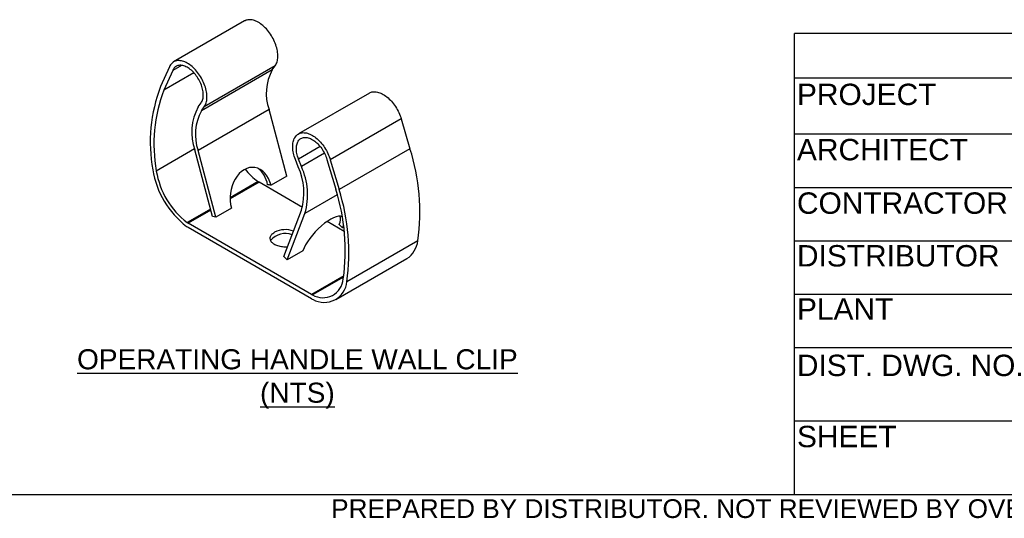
# Model space of a CAD drawing. Extents: x 0 to 17, y 0 to 11.
# Tile 27 of 81: x 9.5 to 14.1, y 0.1 to 2.5. Entities that reach past the tile are written whole.
import ezdxf
from ezdxf.enums import TextEntityAlignment as Align

# ---------------------------------------------------------------- set-up
doc = ezdxf.new("R2010")
doc.units = 0
doc.header["$LTSCALE"] = 0.5
doc.header["$MEASUREMENT"] = 0
doc.layers.get('0').update_dxf_attribs({"linetype": 'CONTINUOUS'})
doc.layers.add('NOTES', color=2, linetype='CONTINUOUS')
doc.layers.add('TITLEBLOCK', color=7, linetype='CONTINUOUS')
doc.styles.add('Arial', font='arial.ttf', dxfattribs={"height": 0.09375})

msp = doc.modelspace()

# ---------------------------------------------------------------- linework, layer by layer
at = {"color": 7, "linetype": 'Continuous', "lineweight": 25}
for p, q in [((10.52422, 2.46529), (10.19276, 2.27395)), ((10.2292, 2.25779), (10.18853, 2.23431)), ((10.66734, 2.25544), (10.33588, 2.06409)), ((10.65373, 2.23627), (10.66734, 2.25544)), ((10.17281, 2.25078), (10.13186, 2.15838)), ((10.18853, 2.23431), (10.14757, 2.14191)), ((10.28766, 2.22278), (10.14757, 2.14191)), ((10.65373, 2.23627), (10.32227, 2.04492)), ((11.10758, 2.12852), (10.77612, 1.93718)), ((10.3076, 2.06324), (10.32121, 2.08241)), ((10.63857, 2.0517), (10.30711, 1.86035)), ((10.32227, 2.04492), (10.33588, 2.06409)), ((10.72119, 1.73935), (10.63857, 2.0517)), ((11.25631, 2.00799), (10.92485, 1.81664)), ((11.25631, 2.00799), (11.29726, 1.86829)), ((10.29013, 1.86684), (10.11186, 1.76393)), ((10.37377, 1.55058), (10.29115, 1.86293)), ((10.38973, 1.54801), (10.30711, 1.86035)), ((10.87777, 1.87809), (10.77645, 1.81961)), ((10.89777, 1.8469), (10.79006, 1.78472)), ((11.29726, 1.86829), (10.96581, 1.67695)), ((10.77539, 1.78334), (10.76178, 1.81822)), ((10.79006, 1.78472), (10.77645, 1.81961)), ((10.90914, 1.81832), (10.95009, 1.67862)), ((10.92485, 1.81664), (10.96581, 1.67695)), ((10.58707, 1.71425), (10.45683, 1.63906)), ((10.59181, 1.71116), (10.45683, 1.63324)), ((10.79478, 1.59399), (10.59181, 1.71116)), ((10.72119, 1.73935), (10.64827, 1.69726)), ((10.95744, 1.65253), (10.80652, 1.56541)), ((10.36447, 1.58574), (10.25562, 1.52291)), ((10.3658, 1.58069), (10.26035, 1.51981)), ((10.46265, 1.5901), (10.38973, 1.54801)), ((10.70793, 1.36431), (10.79055, 1.58127)), ((10.7239, 1.34845), (10.80652, 1.56541)), ((10.83731, 1.18674), (10.26035, 1.51981)), ((10.38973, 1.54801), (10.37377, 1.55058)), ((10.99034, 1.48109), (10.90973, 1.52762)), ((10.83731, 1.16714), (10.26035, 1.50021)), ((10.98797, 1.5009), (10.98225, 1.4976)), ((11.33395, 1.4376), (11.0025, 1.24626)), ((10.797, 1.39065), (10.7239, 1.34845)), ((10.70793, 1.36431), (10.7239, 1.34845)), ((10.95115, 1.16287), (11.2826, 1.35422)), ((10.98814, 1.27381), (10.83731, 1.18674)), ((10.98727, 1.2682), (10.84205, 1.18437))]:
    msp.add_line(p, q, dxfattribs=at)
at = {"color": 7, "linetype": 'Continuous'}
msp.add_line((16.75, 0.25), (0.25, 0.25), dxfattribs=at)
at = {"color": 7, "linetype": 'Continuous', "lineweight": 25, "flags": 128}
for points in [[(10.66734, 2.25544), (10.67002, 2.25962), (10.67239, 2.26416), (10.67444, 2.26904), (10.67616, 2.27424), (10.67754, 2.27976), (10.67858, 2.28555), (10.67928, 2.29161), (10.67963, 2.2979), (10.67964, 2.30441), (10.67929, 2.31111), (10.6786, 2.31797), (10.67756, 2.32497), (10.67618, 2.33208), (10.67446, 2.33927), (10.67242, 2.34651), (10.67005, 2.35379), (10.66738, 2.36106), (10.6644, 2.36831), (10.66113, 2.3755), (10.65758, 2.38261), (10.65377, 2.3896), (10.64971, 2.39646), (10.64541, 2.40316), (10.6409, 2.40966), (10.63619, 2.41596), (10.63129, 2.42201), (10.62623, 2.4278), (10.62103, 2.43331), (10.6157, 2.43851), (10.61027, 2.44339), (10.60475, 2.44793), (10.59918, 2.4521), (10.59356, 2.4559), (10.58792, 2.45931), (10.58229, 2.46231), (10.57668, 2.46489), (10.57112, 2.46705), (10.56562, 2.46878), (10.56021, 2.47007), (10.55491, 2.4709), (10.54974, 2.47129), (10.54472, 2.47123), (10.53987, 2.47072), (10.5352, 2.46977), (10.53074, 2.46836), (10.5265, 2.46652), (10.52422, 2.46529)], [(10.33588, 2.06409), (10.33856, 2.06827), (10.34093, 2.07281), (10.34298, 2.07769), (10.3447, 2.0829), (10.34608, 2.08841), (10.34713, 2.09421), (10.34783, 2.10026), (10.34818, 2.10656), (10.34818, 2.11306), (10.34783, 2.11976), (10.34714, 2.12662), (10.3461, 2.13362), (10.34472, 2.14073), (10.34301, 2.14792), (10.34096, 2.15517), (10.3386, 2.16244), (10.33592, 2.16972), (10.33294, 2.17696), (10.32967, 2.18415), (10.32612, 2.19126), (10.32231, 2.19826), (10.31825, 2.20512), (10.31396, 2.21181), (10.30944, 2.21832), (10.30473, 2.22461), (10.29983, 2.23067), (10.29477, 2.23646), (10.28957, 2.24197), (10.28424, 2.24717), (10.27881, 2.25205), (10.2733, 2.25658), (10.26772, 2.26076), (10.2621, 2.26456), (10.25647, 2.26796), (10.25083, 2.27096), (10.24523, 2.27355), (10.23966, 2.27571), (10.23417, 2.27743), (10.22876, 2.27872), (10.22346, 2.27956), (10.21829, 2.27995), (10.21327, 2.27989), (10.20841, 2.27938), (10.20375, 2.27842), (10.19928, 2.27702), (10.19504, 2.27518), (10.19104, 2.2729), (10.18729, 2.2702), (10.18381, 2.26709), (10.18061, 2.26358), (10.17771, 2.25968), (10.1751, 2.25541), (10.17281, 2.25078)], [(10.32121, 2.08241), (10.32361, 2.08618), (10.32569, 2.09031), (10.32745, 2.09477), (10.32889, 2.09955), (10.32999, 2.10463), (10.33075, 2.10997), (10.33117, 2.11556), (10.33124, 2.12137), (10.33096, 2.12736), (10.33034, 2.13353), (10.32938, 2.13982), (10.32808, 2.14623), (10.32645, 2.1527), (10.32449, 2.15923), (10.32223, 2.16577), (10.31965, 2.17229), (10.31679, 2.17877), (10.31364, 2.18517), (10.31024, 2.19146), (10.30658, 2.19762), (10.3027, 2.20361), (10.2986, 2.20941), (10.2943, 2.21499), (10.28984, 2.22033), (10.28522, 2.22539), (10.28047, 2.23017), (10.27561, 2.23462), (10.27066, 2.23874), (10.26566, 2.2425), (10.26061, 2.24588), (10.25554, 2.24888), (10.25049, 2.25147), (10.24546, 2.25365), (10.24049, 2.2554), (10.2356, 2.25672), (10.23081, 2.25759), (10.22614, 2.25802), (10.22161, 2.25801), (10.21725, 2.25754), (10.21308, 2.25664), (10.20912, 2.25529), (10.20537, 2.25351), (10.20187, 2.2513), (10.19863, 2.24868), (10.19566, 2.24565), (10.19298, 2.24224), (10.1906, 2.23845), (10.18853, 2.23431)], [(11.10758, 2.12852), (11.11087, 2.13024), (11.11517, 2.13198), (11.11968, 2.13327), (11.12439, 2.13412), (11.12929, 2.13452), (11.13435, 2.13447), (11.13955, 2.13397), (11.14488, 2.13303), (11.15031, 2.13163), (11.15582, 2.1298), (11.1614, 2.12754), (11.16702, 2.12485), (11.17265, 2.12175), (11.17829, 2.11825), (11.1839, 2.11436), (11.18946, 2.11009), (11.19496, 2.10547), (11.20036, 2.10051), (11.20566, 2.09524), (11.21083, 2.08966), (11.21585, 2.0838), (11.22071, 2.07768), (11.22537, 2.07134), (11.22984, 2.06478), (11.23408, 2.05805), (11.23808, 2.05115), (11.24183, 2.04413), (11.24531, 2.037), (11.24851, 2.02979), (11.25142, 2.02253), (11.25402, 2.01526), (11.25631, 2.00799)], [(10.76178, 1.81822), (10.7591, 1.8255), (10.75673, 1.83277), (10.75468, 1.84002), (10.75296, 1.84721), (10.75158, 1.85432), (10.75054, 1.86132), (10.74984, 1.86819), (10.74949, 1.87489), (10.74949, 1.8814), (10.74983, 1.88769), (10.75053, 1.89375), (10.75156, 1.89955), (10.75294, 1.90507), (10.75466, 1.91028), (10.7567, 1.91517), (10.75907, 1.91971), (10.76175, 1.92389), (10.76472, 1.9277), (10.76799, 1.93112), (10.77154, 1.93413), (10.77535, 1.93672), (10.77941, 1.93889), (10.78371, 1.94063), (10.78822, 1.94193), (10.79294, 1.94278), (10.79783, 1.94318), (10.80289, 1.94313), (10.80809, 1.94263), (10.81342, 1.94168), (10.81885, 1.94029), (10.82437, 1.93846), (10.82994, 1.93619), (10.83556, 1.93351), (10.8412, 1.9304), (10.84683, 1.9269), (10.85244, 1.92301), (10.858, 1.91875), (10.8635, 1.91413), (10.86891, 1.90917), (10.87421, 1.90389), (10.87938, 1.89831), (10.8844, 1.89245), (10.88925, 1.88634), (10.89392, 1.87999), (10.89838, 1.87344), (10.90262, 1.8667), (10.90662, 1.85981), (10.91037, 1.85278), (10.91385, 1.84565), (10.91705, 1.83844), (10.91996, 1.83119), (10.92256, 1.82391), (10.92485, 1.81664)], [(10.77645, 1.81961), (10.77406, 1.82614), (10.77198, 1.83267), (10.77021, 1.83918), (10.76878, 1.84561), (10.76768, 1.85196), (10.76692, 1.85818), (10.7665, 1.86425), (10.76643, 1.87013), (10.7667, 1.87582), (10.76732, 1.88126), (10.76829, 1.88645), (10.76959, 1.89135), (10.77122, 1.89595), (10.77317, 1.90021), (10.77544, 1.90413), (10.77801, 1.90768), (10.78088, 1.91085), (10.78402, 1.91362), (10.78743, 1.91598), (10.79108, 1.91792), (10.79497, 1.91943), (10.79907, 1.92049), (10.80336, 1.92112), (10.80783, 1.9213), (10.81245, 1.92103), (10.8172, 1.92032), (10.82206, 1.91916), (10.827, 1.91757), (10.83201, 1.91555), (10.83706, 1.91311), (10.84212, 1.91026), (10.84718, 1.90701), (10.8522, 1.90339), (10.85717, 1.8994), (10.86207, 1.89506), (10.86686, 1.89041), (10.87153, 1.88544), (10.87605, 1.8802), (10.88041, 1.87471), (10.88458, 1.86899), (10.88855, 1.86306), (10.89229, 1.85696), (10.89579, 1.85071), (10.89903, 1.84435), (10.902, 1.83789), (10.90468, 1.83138), (10.90706, 1.82485), (10.90914, 1.81832)], [(10.72483, 1.40868), (10.71972, 1.40836), (10.71382, 1.40825), (10.70793, 1.40843), (10.70208, 1.40889), (10.69631, 1.40964), (10.69068, 1.41066), (10.68521, 1.41194), (10.67995, 1.41349), (10.67493, 1.41529), (10.67019, 1.41732), (10.66576, 1.41957), (10.66168, 1.42203), (10.65796, 1.42468), (10.65464, 1.4275), (10.65174, 1.43047), (10.64929, 1.43357), (10.64729, 1.43678), (10.64576, 1.44007), (10.64471, 1.44343), (10.64416, 1.44682), (10.6441, 1.45023), (10.64453, 1.45363), (10.64545, 1.45699), (10.64686, 1.4603), (10.64874, 1.46353), (10.65109, 1.46666), (10.65388, 1.46967), (10.65709, 1.47252), (10.66071, 1.47522), (10.66471, 1.47773)]]:
    msp.add_lwpolyline(points, dxfattribs=at)
at = {"color": 7, "linetype": 'Continuous', "lineweight": 25}
for centre, radius, start, end in [((10.85157, 2.12711), 0.22595, 151.11179, 199.49536), ((10.80056, 1.8993), 0.71713, 158.82199, 190.38382), ((10.79844, 1.88974), 0.69801, 158.82199, 190.38382), ((10.52232, 1.94477), 0.24523, 151.11179, 199.49536), ((10.52011, 1.93576), 0.22595, 151.11179, 199.49536), ((10.37313, 1.57266), 0.97027, 351.9985, 17.73943), ((10.51007, 1.83768), 0.42037, 189.25861, 232.36781), ((10.4887, 1.8253), 0.3818, 189.25021, 232.37621), ((10.78535, 1.98083), 0.33223, 218.81444, 233.35845), ((10.50746, 1.66163), 0.29428, 344.15208, 24.43021), ((10.49927, 1.65263), 0.31939, 344.15208, 24.43021), ((10.61831, 1.75689), 0.05285, 233.77193, 239.90551), ((10.0506, 1.39088), 0.9444, 351.9985, 17.73943), ((10.04167, 1.38132), 0.97027, 351.9985, 17.73943), ((10.28686, 1.56554), 0.05285, 233.77193, 239.90551), ((10.29933, 1.56746), 0.07773, 233.77193, 239.90551), ((10.71496, 1.37943), 0.1104, 69.76803, 117.07565), ((10.71448, 1.38355), 0.08811, 68.68066, 140.87412), ((11.21983, 1.45038), 0.11484, 303.137, 353.61185), ((10.88982, 1.26807), 0.09637, 240.28497, 354.84965), ((10.8969, 1.25569), 0.10602, 240.24113, 354.89349), ((10.85909, 1.22428), 0.0434, 239.88435, 246.87939), ((10.86934, 1.22236), 0.06383, 239.88435, 246.87939)]:
    msp.add_arc(centre, radius, start, end, dxfattribs=at)
for centre, major_axis, ratio, start_param, end_param in [((10.55546, 1.64368), (0.01104, 0.13714), 0.714862, 5.170543, 8.3121357), ((10.53742, 1.65409), (0.01104, 0.13714), 0.714862, 5.1084881, 5.8548289), ((10.55546, 1.64368), (0.2736, -0.02203), 0.2341081, 1.2436335, 1.3056884), ((10.8917, 1.44957), (0.09249, 0.09763), 0.3517476, 0.0962721, 2.5021171), ((10.87366, 1.45999), (0.09249, 0.09763), 0.3517476, 5.5816548, 6.1505522), ((10.87366, 1.45999), (0.26431, -0.25039), 0.283137, 1.4247925, 1.4868474), ((10.8917, 1.44957), (0.09249, 0.09763), 0.3517476, 5.5195999, 5.6580935)]:
    msp.add_ellipse(centre, major_axis=major_axis, ratio=ratio, start_param=start_param, end_param=end_param, dxfattribs=at)
at = {"layer": 'TITLEBLOCK'}
for p, q in [((16.75, 2.40626), (13.09405, 2.40626)), ((13.09405, 0.25), (13.09405, 2.40626)), ((16.75, 2.19747), (13.09405, 2.19747)), ((13.09405, 1.9375), (16.75, 1.9375)), ((13.09405, 1.6875), (16.75, 1.6875)), ((13.09405, 1.4375), (16.75, 1.4375)), ((13.09405, 1.1875), (16.75, 1.1875)), ((16.75, 0.9375), (13.09405, 0.9375)), ((15.36413, 0.59375), (13.09405, 0.59375))]:
    msp.add_line(p, q, dxfattribs=at)

# ---------------------------------------------------------------- texts
at = {"layer": 'NOTES', "color": 2, "linetype": 'Continuous', "insert": (9.67423, 0.93072), "char_height": 0.09375, "width": 2.1936942, "attachment_point": 1, "style": 'Arial'}
msp.add_mtext('\\pxqc;{\\LOPERATING HANDLE WALL CLIP (NTS) }', dxfattribs=at)
at = {"layer": 'TITLEBLOCK', "style": 'Arial'}
for s, p in [('PROJECT', (13.10587, 2.07206)), ('ARCHITECT', (13.10587, 1.81394)), ('CONTRACTOR', (13.10587, 1.56394)), ('DISTRIBUTOR', (13.10587, 1.31754)), ('PLANT', (13.10587, 1.06891)), ('DIST. DWG. NO.', (13.10587, 0.80529)), ('SHEET', (13.10587, 0.47281))]:
    msp.add_text(s, height=0.1, dxfattribs=at).set_placement(p)
msp.add_text('PREPARED BY DISTRIBUTOR. NOT REVIEWED BY OVERHEAD DOOR CORPORATION. FORM REV B', height=0.0875, dxfattribs=at).set_placement((13.84561, 0.14192), align=Align.CENTER)

doc.saveas('drawing.dxf')
